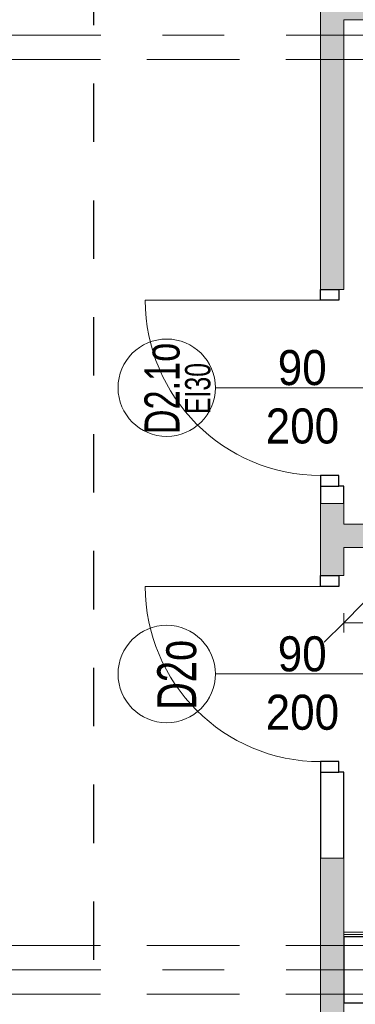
# Model space of a CAD drawing. Header units: centimetres. Extents: x -1631 to 21770, y -8842 to 3590.
# Tile 42 of 133: x -477 to -305, y 391 to 896. Entities that reach past the tile are written whole.
import ezdxf

# ---------------------------------------------------------------- set-up
doc = ezdxf.new("R2010")
doc.units = ezdxf.units.CM
for name, pattern in [('Dash', [60, 30, -30]), ('Oś', [222.25, 127, -31.75, 31.75, -31.75]), ('Ukryte', [71.438, 47.625, -23.813])]:
    doc.linetypes.add(name, pattern=pattern)
for name, color, linetype, lineweight in [('A-ANNO-DIMS', 211, 'Continuous', 13), ('A-ANNO-DIMS-100', 211, 'Continuous', 13), ('A-ANNO-NOTE', 131, 'Continuous', 9), ('A-DETL', 90, 'Continuous', 9), ('A-DETL-GENF', 92, 'Continuous', 9), ('A-DETL-HDLN', 90, 'Ukryte', 9), ('A-DETL-MEDM', 33, 'Continuous', 13), ('A-DOOR', 31, 'Continuous', 13), ('A-WALL', 113, 'Continuous', 13), ('A-WALL-FNSH', 113, 'Continuous', 13), ('A-WALL-PATT', 111, 'Continuous', 13), ('S-GRID', 1, 'Continuous', 13)]:
    doc.layers.add(name, color=color, linetype=linetype, lineweight=lineweight)
doc.styles.add('Arial', font='arial.ttf', dxfattribs={"width": 0.9, "height": 18})
doc.styles.add('Arial Narrow_5', font='ARIALN.TTF', dxfattribs={"height": 20})
doc.styles.add('Arial_1', font='arial.ttf', dxfattribs={"width": 0.7, "height": 20})
doc.styles.add('Arial_2', font='arial.ttf', dxfattribs={"width": 0.7, "height": 13})
doc.styles.add('Arial_3', font='arial.ttf', dxfattribs={"width": 0.7, "height": 18})
doc.dimstyles.new('Diagonal_1_100__0__wewnętrzne', dxfattribs={"dimscale": 30.48, "dimtxt": 20.468619, "dimasz": 0.656168, "dimexe": 0.164042, "dimexo": 0.0625, "dimgap": 0.032808, "dimtad": 1, "dimdec": 0, "dimdsep": 46, "dimtxsty": 'Arial Narrow_5', "dimblk1": 'OBLIQUE', "dimblk2": 'OBLIQUE', "dimsah": 1, "dimcen": 0.09, "dimazin": 0, "dimtfac": 1, "dimtdec": 4, "dimtix": 1, "dimtmove": 0, "dimatfit": 3, "dimfxl": 0, "dimtvp": 1, "dimtolj": 1, "dimtzin": 0, "dimarcsym": 0})

# ---------------------------------------------------------------- blocks, each defined once
blk = doc.blocks.new('DRZWI 1S - automatyczna etykieta - Drzwi 90 _łazienkowe_-2252079-6_piętro IV __13_80 m_ - stan projektowany')
at = {"layer": 'A-DETL-GENF'}
for p, q in [((-50.5, 6), (-50.5, -3.5)), ((-45, 6), (-50.5, 6)), ((-45, -3.5), (-45, 6)), ((50.5, 6), (45, 6)), ((45, 6), (45, -3.5)), ((50.5, -3.5), (50.5, 6)), ((-50.5, -3.5), (-45, -3.5)), ((45, -3.5), (50.5, -3.5))]:
    blk.add_line(p, q, dxfattribs=at)
at = {"layer": 'A-DETL-MEDM', "lineweight": 25}
for p, q in [((-45, 6), (-50.5, 6)), ((-50.5, 6), (-50.5, -3.5)), ((-45, -3.5), (-45, 6)), ((45, -3.5), (45, 6)), ((45, 6), (50.5, 6)), ((50.5, 6), (50.5, -3.5)), ((-50.5, -3.5), (-45, -3.5)), ((50.5, -3.5), (45, -3.5))]:
    blk.add_line(p, q, dxfattribs=at)
at = {"layer": 'A-DOOR'}
blk.add_line((45, 6), (45, 96), dxfattribs=at)
blk.add_arc((45, 6), 90, 90, 180, dxfattribs=at)
blk = doc.blocks.new('DRZWI 1S - automatyczna etykieta - Drzwi 90 _PPOŻ EI30 łazienkowe_-2486748-6_piętro IV __13_80 m_ - stan projektowany')
at = {"layer": 'A-DETL-GENF'}
for p, q in [((-50.5, 6), (-50.5, -3.5)), ((-45, 6), (-50.5, 6)), ((-45, -3.5), (-45, 6)), ((50.5, 6), (45, 6)), ((45, 6), (45, -3.5)), ((50.5, -3.5), (50.5, 6)), ((-50.5, -3.5), (-45, -3.5)), ((45, -3.5), (50.5, -3.5))]:
    blk.add_line(p, q, dxfattribs=at)
at = {"layer": 'A-DETL-MEDM', "lineweight": 25}
for p, q in [((-45, 6), (-50.5, 6)), ((-50.5, 6), (-50.5, -3.5)), ((-45, -3.5), (-45, 6)), ((45, -3.5), (45, 6)), ((45, 6), (50.5, 6)), ((50.5, 6), (50.5, -3.5)), ((-50.5, -3.5), (-45, -3.5)), ((50.5, -3.5), (45, -3.5))]:
    blk.add_line(p, q, dxfattribs=at)
at = {"layer": 'A-DOOR'}
blk.add_line((45, 6), (45, 96), dxfattribs=at)
blk.add_arc((45, 6), 90, 90, 180, dxfattribs=at)
blk = doc.blocks.new('DIMBLOCK194-6_piętro IV __13_80 m_ - stan projektowany')
at = {"layer": 'A-ANNO-DIMS-100', "transparency": 16777216}
for p, q in [((-310.62, 586.62), (-300.62, 596.62)), ((-310.62, 581.62), (-310.62, 591.62)), ((-159.62, 586.62), (-149.62, 596.62)), ((-159.62, 591.62), (-159.62, 581.62)), ((-159.62, 586.62), (-159.62, 591.62)), ((-310.62, 586.62), (-320.62, 576.62)), ((-159.62, 586.62), (-310.62, 586.62)), ((-310.62, 586.62), (-310.62, 581.62)), ((-159.62, 586.62), (-169.62, 576.62))]:
    blk.add_line(p, q, dxfattribs=at)
at = {"layer": 'A-ANNO-DIMS-100', "color": 0, "transparency": 16777216, "insert": (-254.13, 613.46), "char_height": 20, "width": 45.6158, "attachment_point": 1, "line_spacing_factor": 0.974696, "style": 'Arial Narrow_5'}
blk.add_mtext('151', dxfattribs=at)
blk = doc.blocks.new('_Oblique')
at = {"color": 0, "linetype": 'ByBlock', "lineweight": -2}
blk.add_line((-0.5, -0.5), (0.5, 0.5), dxfattribs=at)

msp = doc.modelspace()

# ---------------------------------------------------------------- hatches: boundary and pattern name
at = {"layer": 'A-WALL-PATT'}
for points in [[(-322.62, 896.33), (-139.62, 896.33), (-139.62, 902.33), (-322.62, 902.33)], [(-34.62, 625.33), (-34.62, 637.33), (-310.62, 637.33), (-310.62, 625.33)]]:
    msp.add_hatch(color=9, dxfattribs=at).paths.add_polyline_path(points, flags=0)
h = msp.add_hatch(color=9, dxfattribs=at)
h.paths.add_polyline_path([(-313.12, 122.33), (-310.62, 122.33), (-310.62, 176.83), (-322.62, 176.83), (-322.62, 122.33)], flags=0)
h.paths.add_polyline_path([(-310.62, 307.83), (-310.62, 465.83), (-322.62, 465.83), (-322.62, 307.83), (-313.12, 307.83)], flags=0)
h.paths.add_polyline_path([(-310.62, 610.83), (-310.62, 647.83), (-322.62, 647.83), (-322.62, 610.83), (-313.12, 610.83)], flags=0)
h.paths.add_polyline_path([(-322.62, 757.83), (-310.62, 757.83), (-310.62, 896.33), (-322.62, 896.33), (-322.62, 788.28)], flags=0)

# ---------------------------------------------------------------- linework, layer by layer
at = {"layer": 'A-ANNO-NOTE', "lineweight": 13}
for p, q in [((-286.62, 707.33), (-376.62, 707.33)), ((-286.62, 707.33), (-376.62, 707.33)), ((-286.62, 560.33), (-376.62, 560.33)), ((-286.62, 560.33), (-376.62, 560.33))]:
    msp.add_line(p, q, dxfattribs=at)
for centre in [(-401.62, 707.33), (-401.62, 560.33)]:
    msp.add_circle(centre, 25, dxfattribs=at)
at = {"layer": 'A-DETL', "linetype": 'Dash', "lineweight": 25}
msp.add_open_spline([(-561.62, 233.02), (-511.61, 233.02), (-497.78, 233.02), (-439.12, 233.02), (-439.12, 251.36), (-439.12, 296.62), (-439.12, 1289.33), (-439.12, 1326.28), (-439.12, 1329.11), (-439.12, 1432.79), (-439.12, 1435.62), (-439.12, 1472.57), (-476.08, 1472.57), (-478.91, 1472.57), (-555.62, 1472.57)], degree=3, knots=[0, 0, 0, 0, 1.339676, 2.332925, 3.669947, 15.221807, 26.977257, 38.268666, 39.837617, 41.033347, 42.602298, 43.441538, 44.280778, 45.554838, 45.554838, 45.554838, 45.554838], dxfattribs=at)
at = {"layer": 'A-DETL-HDLN'}
for p, q in [((-1197.62, 875.83), (1172.38, 875.83)), ((-1197.62, 420.83), (1172.38, 420.83)), ((-1197.62, 395.83), (1172.38, 395.83))]:
    msp.add_line(p, q, dxfattribs=at)
at = {"layer": 'A-WALL', "lineweight": 9}
for p, q in [((-322.62, 1123.33), (-322.62, 757.83)), ((-310.62, 757.83), (-310.62, 896.33)), ((-310.62, 896.33), (-34.62, 896.33)), ((-313.12, 757.83), (-310.62, 757.83)), ((-322.62, 647.83), (-322.62, 610.83)), ((-310.62, 637.33), (-310.62, 647.83)), ((-34.62, 637.33), (-310.62, 637.33)), ((-310.62, 610.83), (-310.62, 625.33)), ((-310.62, 625.33), (-34.62, 625.33)), ((-313.12, 610.83), (-310.62, 610.83)), ((-322.62, 465.83), (-322.62, 307.83)), ((-310.62, 307.83), (-310.62, 465.83))]:
    msp.add_line(p, q, dxfattribs=at)
at = {"layer": 'A-WALL', "color": 7, "lineweight": 25}
for p, q in [((-322.62, 656.83), (-322.62, 647.83)), ((-310.62, 656.83), (-313.12, 656.83)), ((-310.62, 647.83), (-310.62, 656.83)), ((-322.62, 509.83), (-322.62, 465.83)), ((-310.62, 509.83), (-313.12, 509.83)), ((-310.62, 465.83), (-310.62, 509.83)), ((-310.62, 425.33), (-310.62, 391.33)), ((-34.62, 425.33), (-310.62, 425.33)), ((-34.62, 391.33), (-310.62, 391.33))]:
    msp.add_line(p, q, dxfattribs=at)
at = {"layer": 'A-WALL'}
for p, q in [((-310.62, 647.83), (-322.62, 647.83)), ((-310.62, 465.83), (-322.62, 465.83)), ((-34.62, 426.58), (-310.62, 426.58))]:
    msp.add_line(p, q, dxfattribs=at)
at = {"layer": 'A-WALL-FNSH', "color": 250, "lineweight": 9}
msp.add_line((-34.62, 427.83), (-310.62, 427.83), dxfattribs=at)
at = {"layer": 'S-GRID', "linetype": 'Oś'}
for p, q in [((1342.46, 888.33), (-1368.76, 888.33)), ((1342.46, 408.33), (-1368.76, 408.33))]:
    msp.add_line(p, q, dxfattribs=at)

# ---------------------------------------------------------------- block references
at = {"layer": 'A-DOOR', "rotation": 89.99999999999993}
for name, p in [('DRZWI 1S - automatyczna etykieta - Drzwi 90 _PPOŻ EI30 łazienkowe_-2486748-6_piętro IV __13_80 m_ - stan projektowany', (-316.62, 707.33)), ('DRZWI 1S - automatyczna etykieta - Drzwi 90 _łazienkowe_-2252079-6_piętro IV __13_80 m_ - stan projektowany', (-316.62, 560.33))]:
    msp.add_blockref(name, p, dxfattribs=at)

# ---------------------------------------------------------------- texts
at = {"layer": 'A-ANNO-NOTE', "lineweight": 211, "attachment_point": 5, "rotation": 90, "line_spacing_factor": 0.936439}
for s, insert, char_height, width, style in [('\\pt88.90002,177.80004,266.70006,355.60008,444.49992,533.39994,622.29996,711.19998,800.1,889.00002,977.90004,1066.80006,1155.70008,1244.59992,1333.49994,1422.39996,1511.29998,1600.2,1689.10002,1778.00004,1866.90006,1955.80008,2044.69992,2133.59994,2222.49996,2311.39998,2400.3,2489.20002,2578.10004,2667.00006,2755.90008,2844.79992;D2.1o', (-403.91, 706.93), 18, 46.76, 'Arial_3'), ('\\pt88.89998,177.79996,266.69994,355.60005,444.50003,533.40001,622.29999,711.19997,800.09995,889.00006,977.90004,1066.80002,1155.7,1244.59998,1333.49996,1422.39994,1511.30005,1600.20003,1689.10001,1777.99999,1866.89997,1955.79995,2044.70006,2133.60004,2222.50002,2311.4,2400.29998,2489.19996,2578.09994,2667.00005,2755.90003,2844.80001;EI30', (-385.6, 706.93), 13, 26.39, 'Arial_2'), ('\\pt88.9,177.8,266.7,355.6,444.5,533.4,622.3,711.2,800.1,889,977.9,1066.8,1155.7,1244.6,1333.5,1422.4,1511.3,1600.2,1689.1,1778,1866.9,1955.8,2044.7,2133.6,2222.5,2311.4,2400.3,2489.2,2578.1,2667,2755.9,2844.8;D2o', (-396.33, 559.93), 20, 37.03, 'Arial_1')]:
    msp.add_mtext(s, dxfattribs=dict(at, insert=insert, char_height=char_height, width=width, style=style))
at = {"layer": 'A-ANNO-NOTE', "lineweight": 211, "char_height": 18, "attachment_point": 5, "line_spacing_factor": 0.936439, "style": 'Arial'}
for s, insert, width in [('\\pt114.3,228.6,342.9,457.2,571.5,685.8,800.1,914.4,1028.7,1143,1257.3,1371.6,1485.9,1600.2,1714.5,1828.8,1943.1,2057.4,2171.7,2286,2400.3,2514.6,2628.9,2743.2,2857.5,2971.8,3086.1,3200.4,3314.7,3429,3543.3,3657.6;90', (-331.95, 717.56), 25.65), ('\\pt114.3,228.6,342.9,457.2,571.5,685.8,800.1,914.4,1028.7,1143,1257.3,1371.6,1485.9,1600.2,1714.5,1828.8,1943.1,2057.4,2171.7,2286,2400.3,2514.6,2628.9,2743.2,2857.5,2971.8,3086.1,3200.4,3314.7,3429,3543.3,3657.6;200', (-331.86, 687.56), 38.07), ('\\pt114.3,228.6,342.9,457.2,571.5,685.8,800.1,914.4,1028.7,1143,1257.3,1371.6,1485.9,1600.2,1714.5,1828.8,1943.1,2057.4,2171.7,2286,2400.3,2514.6,2628.9,2743.2,2857.5,2971.8,3086.1,3200.4,3314.7,3429,3543.3,3657.6;200', (-331.86, 687.56), 38.07), ('\\pt114.3,228.6,342.9,457.2,571.5,685.8,800.1,914.4,1028.7,1143,1257.3,1371.6,1485.9,1600.2,1714.5,1828.8,1943.1,2057.4,2171.7,2286,2400.3,2514.6,2628.9,2743.2,2857.5,2971.8,3086.1,3200.4,3314.7,3429,3543.3,3657.6;90', (-331.95, 570.56), 25.65), ('\\pt114.3,228.6,342.9,457.2,571.5,685.8,800.1,914.4,1028.7,1143,1257.3,1371.6,1485.9,1600.2,1714.5,1828.8,1943.1,2057.4,2171.7,2286,2400.3,2514.6,2628.9,2743.2,2857.5,2971.8,3086.1,3200.4,3314.7,3429,3543.3,3657.6;200', (-331.86, 540.56), 38.07), ('\\pt114.3,228.6,342.9,457.2,571.5,685.8,800.1,914.4,1028.7,1143,1257.3,1371.6,1485.9,1600.2,1714.5,1828.8,1943.1,2057.4,2171.7,2286,2400.3,2514.6,2628.9,2743.2,2857.5,2971.8,3086.1,3200.4,3314.7,3429,3543.3,3657.6;200', (-331.86, 540.56), 38.07)]:
    msp.add_mtext(s, dxfattribs=dict(at, insert=insert, width=width))

# ---------------------------------------------------------------- dimensions: what is measured, and where the dimension line sits
at = {"layer": 'A-ANNO-DIMS'}
dim = msp.add_linear_dim(base=(-310.62, 586.62), p1=(-159.62, 591.62), p2=(-310.62, 581.62), dimstyle='Diagonal_1_100__0__wewnętrzne', override={"dimpost": '<>', "dimfxl": 151.330764}, dxfattribs=at)
dim.commit()
dim.dimension.update_dxf_attribs({"geometry": 'DIMBLOCK194-6_piętro IV __13_80 m_ - stan projektowany', "text_midpoint": (-235.12, 597.83)})

doc.saveas('drawing.dxf')
